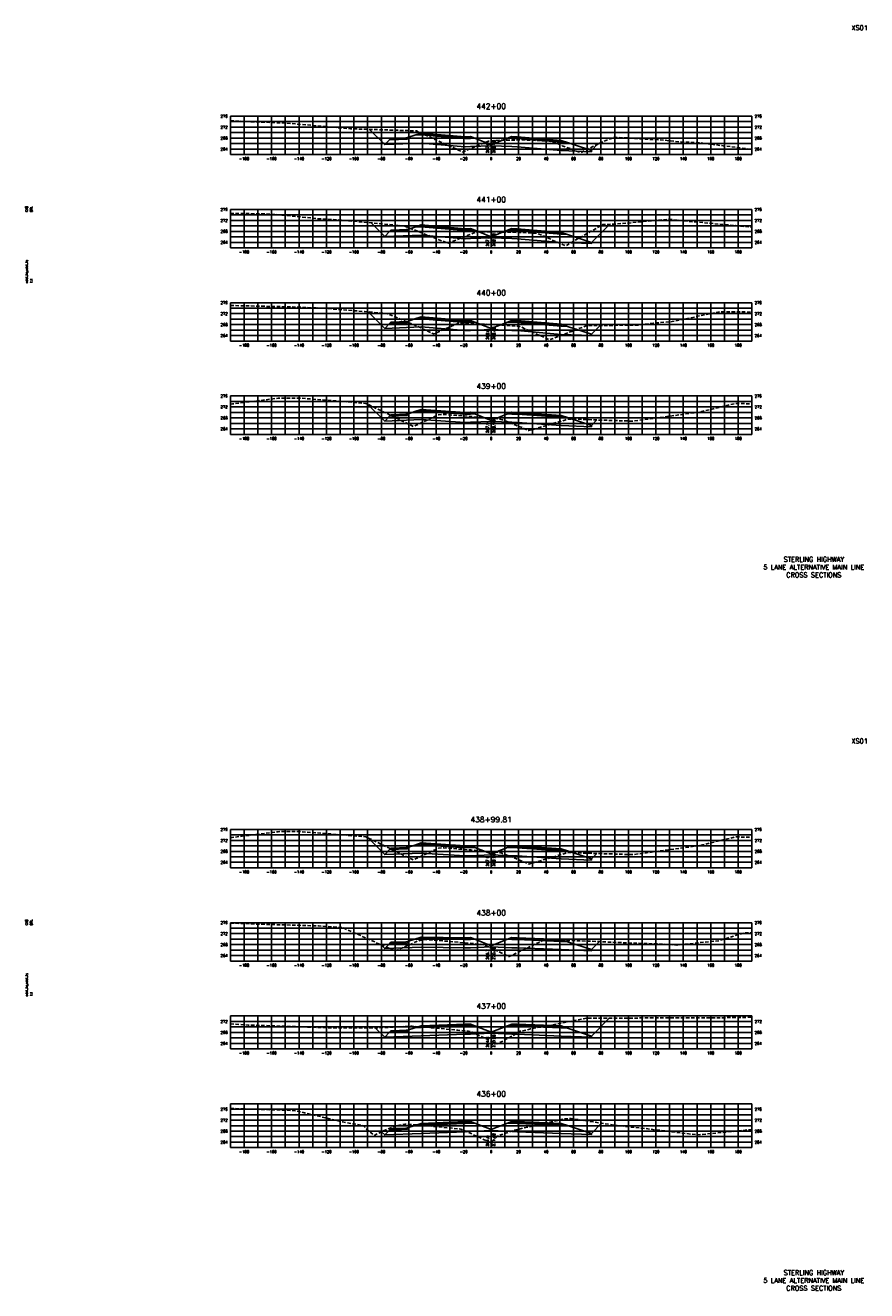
# Model space of a CAD drawing. Extents: x 37 to 10140, y -1968 to 9206.
# Tile 39 of 105: x 7337 to 7950, y 2616 to 3538. Entities that reach past the tile are written whole.
import ezdxf
from ezdxf.enums import TextEntityAlignment as Align

# ---------------------------------------------------------------- set-up
doc = ezdxf.new("R2010")
doc.units = 0
doc.header["$LTSCALE"] = 20
doc.header["$MEASUREMENT"] = 0
doc.linetypes.add('HIDDEN_050%', pattern=[0.1875, 0.125, -0.0625])
for name, color, linetype in [('S-AT-TXT175', 6, 'Continuous'), ('S-AT-TXT80', 1, 'Continuous'), ('XDATUM', 3, 'Continuous'), ('XEG', 1, 'HIDDEN_050%'), ('XFG', 2, 'Continuous'), ('XGRID', 251, 'Continuous'), ('XGRIDT', 2, 'Continuous'), ('XREF-BORDER', 7, 'Continuous')]:
    doc.layers.add(name, color=color, linetype=linetype)
doc.styles.add('L100', font='simplex.shx', dxfattribs={"height": 2})
doc.styles.add('L175', font='ROMANSM.shx', dxfattribs={"height": 3.5})
doc.styles.add('L80', font='ROMANSM.shx', dxfattribs={"height": 1.6})

# ---------------------------------------------------------------- blocks, each defined once
blk = doc.blocks.new('03025_00_att1')
at = {"layer": 'S-AT-TXT175', "style": 'L175'}
for tag, p in [('NUM', (32.402, 20.822)), ('LINE1', (30.64, 1.444)), ('LINE2', (30.64, 1.161)), ('LINE3', (30.64, 0.877))]:
    blk.add_attdef(tag, text='', height=0.175, dxfattribs=at).set_placement(p, align=Align.CENTER)
at = {"layer": 'S-AT-TXT80', "style": 'L80'}
for tag, p in [('DESIGNED', (2.094, 14.201)), ('CHECKED', (2.265, 14.201)), ('DRAFTED', (2.436, 14.201)), ('PCTB', (2.094, 11.605)), ('PSCALE', (2.265, 11.605)), ('PVIEW', (2.436, 11.605))]:
    blk.add_attdef(tag, p, '', height=0.08, rotation=90, dxfattribs=at)

msp = doc.modelspace()

# ---------------------------------------------------------------- linework, layer by layer
at = {"layer": 'XDATUM', "flags": 128}
for points in [[(7587.32, 3462.34), (7598.41, 3451.24), (7625, 3452.31), (7657, 3449.62), (7661, 3449.78), (7676, 3450.38), (7691, 3449.78), (7695, 3449.62), (7727, 3446.93), (7749, 3446.05), (7749, 3446.94), (7753.56, 3451.49)], [(7588.45, 3394.21), (7598.41, 3384.24), (7625, 3385.31), (7657, 3382.62), (7661, 3382.78), (7676, 3383.38), (7691, 3382.78), (7695, 3382.62), (7727, 3379.93), (7749, 3379.05), (7749, 3379.94), (7762.17, 3393.1)], [(7586.37, 3329.29), (7598.41, 3317.24), (7625, 3318.31), (7657, 3315.62), (7661, 3315.78), (7676, 3316.38), (7691, 3315.78), (7695, 3315.62), (7727, 3312.93), (7749, 3312.05), (7749, 3312.94), (7755.46, 3319.39)], [(7586.24, 3261.88), (7598.41, 3249.71), (7625, 3250.77), (7657, 3248.62), (7661, 3248.78), (7676, 3249.38), (7691, 3248.78), (7695, 3248.62), (7727, 3246.47), (7749, 3245.59), (7749, 3246.48), (7753.04, 3250.52)], [(7586.27, 2945.84), (7598.41, 2933.7), (7625, 2934.77), (7657, 2932.62), (7661, 2932.78), (7676, 2933.38), (7691, 2932.78), (7695, 2932.62), (7727, 2930.48), (7749, 2929.6), (7749, 2930.48), (7752.99, 2934.48)], [(7595.56, 2867.96), (7598.41, 2865.11), (7625, 2866.18), (7657, 2865.62), (7661, 2865.78), (7676, 2866.38), (7691, 2865.78), (7695, 2865.62), (7727, 2864.34), (7749, 2863.46), (7749, 2864.35), (7754.88, 2870.23)], [(7591.56, 2807.37), (7598.41, 2800.52), (7625, 2801.58), (7657, 2802.62), (7661, 2802.78), (7676, 2803.38), (7691, 2802.78), (7695, 2802.62), (7727, 2801.34), (7749, 2800.46), (7749, 2801.35), (7762.07, 2814.41)], [(7596.19, 2731.5), (7598.41, 2729.28), (7625, 2730.34), (7657, 2731.62), (7661, 2731.78), (7676, 2732.38), (7691, 2731.78), (7695, 2731.62), (7727, 2730.34), (7749, 2729.46), (7749, 2730.35), (7756.48, 2737.82)]]:
    msp.add_lwpolyline(points, dxfattribs=at)
at = {"layer": 'XEG', "flags": 128}
for points in [[(7486, 3468.57), (7516.58, 3467.33), (7525.32, 3467.05), (7568.41, 3463.21), (7573.44, 3462.78), (7620.25, 3461.3), (7621.57, 3461.2), (7622.86, 3460.6), (7638.76, 3453.37), (7655.41, 3445.79), (7656.37, 3446.21), (7666.03, 3450.39), (7674.17, 3453.74), (7675.53, 3453.96), (7676, 3454.03), (7677.88, 3454.32), (7685.7, 3454.42), (7698.57, 3454.64), (7711.58, 3454.16), (7718.43, 3453.89), (7720.5, 3453.35), (7721.38, 3453.15), (7727.78, 3450.47), (7735.26, 3447.62), (7741.18, 3445.36), (7757.8, 3453.6), (7765.95, 3456.65), (7802.38, 3454.44), (7814.07, 3453.17), (7827.57, 3452.61), (7862.2, 3448.21), (7866, 3447.94)], [(7486, 3401.03), (7496.59, 3400.99), (7516.13, 3400.58), (7550.43, 3397.17), (7564.39, 3396.39), (7604.26, 3392.78), (7612.65, 3391.92), (7618.4, 3389.65), (7644.66, 3379.3), (7659.26, 3385.17), (7664.71, 3387.33), (7665.47, 3387.42), (7668.39, 3387.8), (7672.99, 3387.66), (7676, 3387.62), (7688.72, 3387.47), (7705.59, 3386.81), (7709.14, 3386.65), (7709.52, 3386.52), (7711.82, 3385.67), (7714.64, 3384.38), (7723.44, 3380.4), (7730.13, 3377.38), (7746.2, 3386.59), (7757.43, 3392.98), (7765.78, 3393.2), (7805.69, 3396.89), (7819.61, 3395.33), (7853.95, 3392.2), (7866, 3391.06)], [(7486, 3333.92), (7503.53, 3333.54), (7527.52, 3332.99), (7551.97, 3332.11), (7583.59, 3329.55), (7600.41, 3327.96), (7625.2, 3317.46), (7634.14, 3313.22), (7638.05, 3314.89), (7651.75, 3320.85), (7652.44, 3320.87), (7655.46, 3321.2), (7658.83, 3320.98), (7675.52, 3320.12), (7676, 3320.09), (7695.12, 3318.82), (7696.6, 3318.7), (7696.84, 3318.62), (7698.87, 3317.87), (7700.1, 3317.29), (7718.44, 3308.94), (7727.48, 3312.32), (7745.75, 3319.3), (7783.81, 3319.66), (7794.19, 3321.09), (7807.84, 3322.24), (7842.64, 3329.37), (7866, 3329.18)], [(7486, 3262.08), (7487.43, 3262.15), (7520.77, 3266.35), (7536.11, 3266.46), (7562.43, 3264.43), (7584.79, 3262.58), (7617.96, 3246.41), (7619.41, 3245.78), (7625.03, 3248.39), (7637.54, 3254.27), (7640.72, 3254.61), (7640.87, 3254.61), (7641.69, 3254.56), (7661.19, 3253.01), (7663.17, 3252.85), (7676, 3251.74), (7681.88, 3251.23), (7683.91, 3250.69), (7684.42, 3250.52), (7700.41, 3244.15), (7703.43, 3242.71), (7718.63, 3247.16), (7729.73, 3250.42), (7730.84, 3250.93), (7733.31, 3251.17), (7779.51, 3249.64), (7791.85, 3251.31), (7828.2, 3256.31), (7854.06, 3262.56), (7866, 3262.27)], [(7486, 2946.06), (7487.4, 2946.12), (7520.91, 2950.35), (7536.08, 2950.46), (7562.57, 2948.41), (7584.76, 2946.58), (7617.67, 2930.54), (7619.38, 2929.79), (7626.02, 2932.87), (7637.52, 2938.27), (7640.7, 2938.61), (7640.84, 2938.61), (7641.59, 2938.57), (7661.16, 2937.01), (7663.07, 2936.85), (7676, 2935.74), (7681.85, 2935.23), (7683.89, 2934.68), (7684.38, 2934.52), (7700.44, 2928.13), (7703.4, 2926.71), (7719.76, 2931.51), (7729.8, 2934.46), (7730.8, 2934.92), (7733.04, 2935.13), (7779.48, 2933.6), (7791.59, 2935.24), (7828.16, 2940.28), (7854.19, 2946.56), (7866, 2946.27)], [(7486, 2883.72), (7508.61, 2882.89), (7519.26, 2882.55), (7550.27, 2881.63), (7567.94, 2880.37), (7599.77, 2866.07), (7606.12, 2863.43), (7619.12, 2869.14), (7621.21, 2870.05), (7623.82, 2871.06), (7624.31, 2871.1), (7628.6, 2871.64), (7644.29, 2870.43), (7648.3, 2870.1), (7664.42, 2868.61), (7669.12, 2868.2), (7671.29, 2867.49), (7672.19, 2867.23), (7676, 2865.44), (7684.8, 2861.31), (7689.11, 2859.25), (7709.1, 2868.83), (7713.98, 2871.17), (7734.27, 2871.02), (7758.57, 2870.09), (7762.66, 2869.77), (7800.23, 2868.36), (7811.34, 2867.69), (7841.89, 2870.84), (7860.02, 2876.5), (7866, 2876.66)], [(7486, 2810.27), (7498.99, 2809.4), (7542.85, 2807.9), (7556.32, 2807.43), (7563.92, 2807.38), (7593.03, 2807.36), (7600.26, 2807.61), (7612.87, 2808.34), (7618.4, 2808.47), (7623.34, 2808.1), (7638.73, 2806.92), (7651.68, 2805.62), (7659.41, 2804.92), (7660.96, 2804.59), (7662.27, 2804.16), (7673.91, 2798.59), (7676, 2797.64), (7680.47, 2795.59), (7692.98, 2802.31), (7697.13, 2804.82), (7704.74, 2806.5), (7745.81, 2814.35), (7749.93, 2814.36), (7794.49, 2814.56), (7829.72, 2814.56), (7843.17, 2814.68), (7866, 2815.06)], [(7486, 2748.55), (7525.94, 2747.32), (7534.23, 2746.8), (7567.6, 2738.8), (7582.91, 2736.01), (7584.94, 2733.6), (7590.82, 2728.92), (7597.09, 2731.93), (7599.15, 2732.92), (7606.3, 2735.81), (7611.21, 2736.76), (7613, 2737.13), (7621.02, 2736.53), (7633.04, 2735.58), (7641.08, 2734.85), (7653.85, 2733.54), (7654.68, 2733.21), (7656.09, 2732.71), (7667.65, 2727.35), (7669.61, 2726.44), (7675.65, 2723.62), (7676, 2723.99), (7680.14, 2728.29), (7692.58, 2732.66), (7728.95, 2740.9), (7734.24, 2741.22), (7765.58, 2736.43), (7775.89, 2735.17), (7777.63, 2734.88), (7780.08, 2734.91), (7826.31, 2729.29), (7859.21, 2732.48), (7866, 2733.35)]]:
    msp.add_lwpolyline(points, dxfattribs=at)
at = {"layer": 'XFG', "flags": 128}
for points in [[(7598.41, 3451.24), (7598.41, 3451.24), (7587.32, 3462.34)], [(7661, 3456.12), (7657, 3455.96), (7625, 3458.65), (7625, 3459.65), (7620.43, 3458.13), (7625, 3458.31), (7657, 3455.62), (7661, 3455.78), (7664.05, 3455.9), (7661, 3457.12), (7661, 3456.12)], [(7661, 3457.12), (7657, 3456.96), (7625, 3459.65), (7625, 3459.31), (7657, 3456.62), (7661, 3456.78), (7661, 3457.12)], [(7676, 3451.12), (7664.05, 3455.9), (7661, 3455.78), (7657, 3455.62), (7625, 3458.31), (7620.43, 3458.13), (7615, 3456.31), (7615, 3455.31), (7601.96, 3454.79), (7598.41, 3451.24), (7625, 3452.31), (7657, 3449.62), (7661, 3449.78), (7676, 3450.38), (7676, 3451.12)], [(7615, 3456.31), (7614, 3456.27), (7614, 3455.93), (7604, 3455.53), (7604, 3455.87), (7603, 3455.83), (7601.96, 3454.79), (7615, 3455.31), (7615, 3456.31)], [(7614, 3456.27), (7604, 3455.87), (7604, 3455.53), (7614, 3455.93), (7614, 3456.27)], [(7661, 3456.78), (7657, 3456.62), (7625, 3459.31), (7625, 3458.65), (7657, 3455.96), (7661, 3456.12), (7661, 3456.78)], [(7676, 3451.12), (7687.96, 3455.9), (7691, 3455.78), (7695, 3455.62), (7727, 3452.93), (7731.57, 3452.75), (7749, 3446.94), (7749, 3446.05), (7727, 3446.93), (7695, 3449.62), (7691, 3449.78), (7676, 3450.38)], [(7691, 3457.12), (7687.96, 3455.9), (7691, 3455.78), (7695, 3455.62), (7727, 3452.93), (7731.57, 3452.75), (7727, 3454.27), (7727, 3453.27), (7695, 3455.96), (7691, 3456.12), (7691, 3457.12)], [(7691, 3457.12), (7691, 3456.78), (7695, 3456.62), (7727, 3453.93), (7727, 3454.27), (7695, 3456.96), (7691, 3457.12)], [(7691, 3456.78), (7691, 3456.12), (7695, 3455.96), (7727, 3453.27), (7727, 3453.93), (7695, 3456.62), (7691, 3456.78)], [(7749, 3446.94), (7749, 3446.94), (7753.56, 3451.49)], [(7598.41, 3384.24), (7598.41, 3384.24), (7588.45, 3394.21)], [(7676, 3384.12), (7664.05, 3388.9), (7661, 3388.78), (7657, 3388.62), (7625, 3391.31), (7620.43, 3391.13), (7615, 3389.31), (7615, 3388.31), (7601.96, 3387.79), (7598.41, 3384.24), (7625, 3385.31), (7657, 3382.62), (7661, 3382.78), (7676, 3383.38), (7676, 3384.12)], [(7615, 3389.31), (7614, 3389.27), (7614, 3388.93), (7604, 3388.53), (7604, 3388.87), (7603, 3388.83), (7601.96, 3387.79), (7615, 3388.31), (7615, 3389.31)], [(7614, 3389.27), (7604, 3388.87), (7604, 3388.53), (7614, 3388.93), (7614, 3389.27)], [(7661, 3389.12), (7657, 3388.96), (7625, 3391.65), (7625, 3392.65), (7620.43, 3391.13), (7625, 3391.31), (7657, 3388.62), (7661, 3388.78), (7664.05, 3388.9), (7661, 3390.12), (7661, 3389.12)], [(7661, 3390.12), (7657, 3389.96), (7625, 3392.65), (7625, 3392.31), (7657, 3389.62), (7661, 3389.78), (7661, 3390.12)], [(7661, 3389.78), (7657, 3389.62), (7625, 3392.31), (7625, 3391.65), (7657, 3388.96), (7661, 3389.12), (7661, 3389.78)], [(7676, 3384.12), (7687.96, 3388.9), (7691, 3388.78), (7695, 3388.62), (7727, 3385.93), (7731.57, 3385.75), (7749, 3379.94), (7749, 3379.05), (7727, 3379.93), (7695, 3382.62), (7691, 3382.78), (7676, 3383.38)], [(7691, 3390.12), (7687.96, 3388.9), (7691, 3388.78), (7695, 3388.62), (7727, 3385.93), (7731.57, 3385.75), (7727, 3387.27), (7727, 3386.27), (7695, 3388.96), (7691, 3389.12), (7691, 3390.12)], [(7691, 3390.12), (7691, 3389.78), (7695, 3389.62), (7727, 3386.93), (7727, 3387.27), (7695, 3389.96), (7691, 3390.12)], [(7691, 3389.78), (7691, 3389.12), (7695, 3388.96), (7727, 3386.27), (7727, 3386.93), (7695, 3389.62), (7691, 3389.78)], [(7749, 3379.94), (7749, 3379.94), (7762.17, 3393.1)], [(7598.41, 3317.24), (7598.41, 3317.24), (7586.37, 3329.29)], [(7676, 3317.12), (7664.05, 3321.9), (7661, 3321.78), (7657, 3321.62), (7625, 3324.31), (7620.43, 3324.13), (7615, 3322.31), (7615, 3321.31), (7601.96, 3320.79), (7598.41, 3317.24), (7625, 3318.31), (7657, 3315.62), (7661, 3315.78), (7676, 3316.38), (7676, 3317.12)], [(7615, 3322.31), (7614, 3322.27), (7614, 3321.93), (7604, 3321.53), (7604, 3321.87), (7603, 3321.83), (7601.96, 3320.79), (7615, 3321.31), (7615, 3322.31)], [(7614, 3322.27), (7604, 3321.87), (7604, 3321.53), (7614, 3321.93), (7614, 3322.27)], [(7661, 3322.12), (7657, 3321.96), (7625, 3324.65), (7625, 3325.65), (7620.43, 3324.13), (7625, 3324.31), (7657, 3321.62), (7661, 3321.78), (7664.05, 3321.9), (7661, 3323.12), (7661, 3322.12)], [(7661, 3323.12), (7657, 3322.96), (7625, 3325.65), (7625, 3325.31), (7657, 3322.62), (7661, 3322.78), (7661, 3323.12)], [(7661, 3322.78), (7657, 3322.62), (7625, 3325.31), (7625, 3324.65), (7657, 3321.96), (7661, 3322.12), (7661, 3322.78)], [(7676, 3317.12), (7687.96, 3321.9), (7691, 3321.78), (7695, 3321.62), (7727, 3318.93), (7731.57, 3318.75), (7749, 3312.94), (7749, 3312.05), (7727, 3312.93), (7695, 3315.62), (7691, 3315.78), (7676, 3316.38)], [(7691, 3323.12), (7687.96, 3321.9), (7691, 3321.78), (7695, 3321.62), (7727, 3318.93), (7731.57, 3318.75), (7727, 3320.27), (7727, 3319.27), (7695, 3321.96), (7691, 3322.12), (7691, 3323.12)], [(7691, 3323.12), (7691, 3322.78), (7695, 3322.62), (7727, 3319.93), (7727, 3320.27), (7695, 3322.96), (7691, 3323.12)], [(7691, 3322.78), (7691, 3322.12), (7695, 3321.96), (7727, 3319.27), (7727, 3319.93), (7695, 3322.62), (7691, 3322.78)], [(7749, 3312.94), (7749, 3312.94), (7755.46, 3319.39)], [(7598.41, 3249.71), (7598.41, 3249.71), (7586.24, 3261.88)], [(7676, 3250.12), (7664.05, 3254.9), (7661, 3254.78), (7657, 3254.62), (7625, 3256.77), (7620.43, 3256.59), (7615, 3254.78), (7615, 3253.78), (7601.96, 3253.25), (7598.41, 3249.71), (7625, 3250.77), (7657, 3248.62), (7661, 3248.78), (7676, 3249.38), (7676, 3250.12)], [(7661, 3255.12), (7657, 3254.96), (7625, 3257.11), (7625, 3258.11), (7620.43, 3256.59), (7625, 3256.77), (7657, 3254.62), (7661, 3254.78), (7664.05, 3254.9), (7661, 3256.12), (7661, 3255.12)], [(7661, 3256.12), (7657, 3255.96), (7625, 3258.11), (7625, 3257.77), (7657, 3255.62), (7661, 3255.78), (7661, 3256.12)], [(7661, 3255.78), (7657, 3255.62), (7625, 3257.77), (7625, 3257.11), (7657, 3254.96), (7661, 3255.12), (7661, 3255.78)], [(7615, 3254.78), (7614, 3254.74), (7614, 3254.4), (7604, 3254), (7604, 3254.34), (7603, 3254.3), (7601.96, 3253.25), (7615, 3253.78), (7615, 3254.78)], [(7614, 3254.74), (7604, 3254.34), (7604, 3254), (7614, 3254.4), (7614, 3254.74)], [(7676, 3250.12), (7687.96, 3254.9), (7691, 3254.78), (7695, 3254.62), (7727, 3252.47), (7731.57, 3252.29), (7749, 3246.48), (7749, 3245.59), (7727, 3246.47), (7695, 3248.62), (7691, 3248.78), (7676, 3249.38)], [(7691, 3256.12), (7687.96, 3254.9), (7691, 3254.78), (7695, 3254.62), (7727, 3252.47), (7731.57, 3252.29), (7727, 3253.81), (7727, 3252.81), (7695, 3254.96), (7691, 3255.12), (7691, 3256.12)], [(7691, 3256.12), (7691, 3255.78), (7695, 3255.62), (7727, 3253.47), (7727, 3253.81), (7695, 3255.96), (7691, 3256.12)], [(7691, 3255.78), (7691, 3255.12), (7695, 3254.96), (7727, 3252.81), (7727, 3253.47), (7695, 3255.62), (7691, 3255.78)], [(7749, 3246.48), (7749, 3246.48), (7753.04, 3250.52)], [(7598.41, 2933.7), (7598.41, 2933.7), (7586.27, 2945.84)], [(7676, 2934.12), (7664.05, 2938.9), (7661, 2938.78), (7657, 2938.62), (7625, 2940.77), (7620.43, 2940.59), (7615, 2938.77), (7615, 2937.77), (7601.96, 2937.25), (7598.41, 2933.7), (7625, 2934.77), (7657, 2932.62), (7661, 2932.78), (7676, 2933.38), (7676, 2934.12)], [(7615, 2938.77), (7614, 2938.73), (7614, 2938.39), (7604, 2937.99), (7604, 2938.33), (7603, 2938.29), (7601.96, 2937.25), (7615, 2937.77), (7615, 2938.77)], [(7614, 2938.73), (7604, 2938.33), (7604, 2937.99), (7614, 2938.39), (7614, 2938.73)], [(7661, 2939.12), (7657, 2938.96), (7625, 2941.11), (7625, 2942.11), (7620.43, 2940.59), (7625, 2940.77), (7657, 2938.62), (7661, 2938.78), (7664.05, 2938.9), (7661, 2940.12), (7661, 2939.12)], [(7661, 2940.12), (7657, 2939.96), (7625, 2942.11), (7625, 2941.77), (7657, 2939.62), (7661, 2939.78), (7661, 2940.12)], [(7661, 2939.78), (7657, 2939.62), (7625, 2941.77), (7625, 2941.11), (7657, 2938.96), (7661, 2939.12), (7661, 2939.78)], [(7676, 2934.12), (7687.96, 2938.9), (7691, 2938.78), (7695, 2938.62), (7727, 2936.48), (7731.57, 2936.29), (7749, 2930.48), (7749, 2929.6), (7727, 2930.48), (7695, 2932.62), (7691, 2932.78), (7676, 2933.38)], [(7691, 2940.12), (7687.96, 2938.9), (7691, 2938.78), (7695, 2938.62), (7727, 2936.48), (7731.57, 2936.29), (7727, 2937.82), (7727, 2936.82), (7695, 2938.96), (7691, 2939.12), (7691, 2940.12)], [(7691, 2940.12), (7691, 2939.78), (7695, 2939.62), (7727, 2937.48), (7727, 2937.82), (7695, 2939.96), (7691, 2940.12)], [(7691, 2939.78), (7691, 2939.12), (7695, 2938.96), (7727, 2936.82), (7727, 2937.48), (7695, 2939.62), (7691, 2939.78)], [(7749, 2930.48), (7749, 2930.48), (7752.99, 2934.48)], [(7676, 2867.12), (7664.05, 2871.9), (7661, 2871.78), (7657, 2871.62), (7625, 2872.18), (7620.43, 2871.99), (7615, 2870.18), (7615, 2869.18), (7601.96, 2868.66), (7598.41, 2865.11), (7625, 2866.18), (7657, 2865.62), (7661, 2865.78), (7676, 2866.38), (7676, 2867.12)], [(7615, 2870.18), (7614, 2870.14), (7614, 2869.8), (7604, 2869.4), (7604, 2869.74), (7603, 2869.7), (7601.96, 2868.66), (7615, 2869.18), (7615, 2870.18)], [(7614, 2870.14), (7604, 2869.74), (7604, 2869.4), (7614, 2869.8), (7614, 2870.14)], [(7661, 2872.12), (7657, 2871.96), (7625, 2872.52), (7625, 2873.52), (7620.43, 2871.99), (7625, 2872.18), (7657, 2871.62), (7661, 2871.78), (7664.05, 2871.9), (7661, 2873.12), (7661, 2872.12)], [(7661, 2873.12), (7657, 2872.96), (7625, 2873.52), (7625, 2873.18), (7657, 2872.62), (7661, 2872.78), (7661, 2873.12)], [(7661, 2872.78), (7657, 2872.62), (7625, 2873.18), (7625, 2872.52), (7657, 2871.96), (7661, 2872.12), (7661, 2872.78)], [(7676, 2867.12), (7687.96, 2871.9), (7691, 2871.78), (7695, 2871.62), (7727, 2870.34), (7731.57, 2870.16), (7749, 2864.35), (7749, 2863.46), (7727, 2864.34), (7695, 2865.62), (7691, 2865.78), (7676, 2866.38)], [(7691, 2873.12), (7687.96, 2871.9), (7691, 2871.78), (7695, 2871.62), (7727, 2870.34), (7731.57, 2870.16), (7727, 2871.68), (7727, 2870.68), (7695, 2871.96), (7691, 2872.12), (7691, 2873.12)], [(7691, 2873.12), (7691, 2872.78), (7695, 2872.62), (7727, 2871.34), (7727, 2871.68), (7695, 2872.96), (7691, 2873.12)], [(7691, 2872.78), (7691, 2872.12), (7695, 2871.96), (7727, 2870.68), (7727, 2871.34), (7695, 2872.62), (7691, 2872.78)], [(7749, 2864.35), (7749, 2864.35), (7754.88, 2870.23)], [(7598.41, 2865.11), (7598.41, 2865.11), (7595.56, 2867.96)], [(7749, 2801.35), (7749, 2801.35), (7762.07, 2814.41)], [(7598.41, 2800.52), (7598.41, 2800.52), (7591.56, 2807.37)], [(7676, 2804.12), (7664.05, 2808.9), (7661, 2808.78), (7657, 2808.62), (7625, 2807.58), (7620.43, 2807.4), (7615, 2805.59), (7615, 2804.59), (7601.96, 2804.07), (7598.41, 2800.52), (7625, 2801.58), (7657, 2802.62), (7661, 2802.78), (7676, 2803.38), (7676, 2804.12)], [(7615, 2805.59), (7614, 2805.55), (7614, 2805.21), (7604, 2804.81), (7604, 2805.15), (7603, 2805.11), (7601.96, 2804.07), (7615, 2804.59), (7615, 2805.59)], [(7614, 2805.55), (7604, 2805.15), (7604, 2804.81), (7614, 2805.21), (7614, 2805.55)], [(7661, 2809.12), (7657, 2808.96), (7625, 2807.92), (7625, 2808.92), (7620.43, 2807.4), (7625, 2807.58), (7657, 2808.62), (7661, 2808.78), (7664.05, 2808.9), (7661, 2810.12), (7661, 2809.12)], [(7661, 2810.12), (7657, 2809.96), (7625, 2808.92), (7625, 2808.58), (7657, 2809.62), (7661, 2809.78), (7661, 2810.12)], [(7661, 2809.78), (7657, 2809.62), (7625, 2808.58), (7625, 2807.92), (7657, 2808.96), (7661, 2809.12), (7661, 2809.78)], [(7676, 2804.12), (7687.96, 2808.9), (7691, 2808.78), (7695, 2808.62), (7727, 2807.34), (7731.57, 2807.16), (7749, 2801.35), (7749, 2800.46), (7727, 2801.34), (7695, 2802.62), (7691, 2802.78), (7676, 2803.38)], [(7691, 2810.12), (7687.96, 2808.9), (7691, 2808.78), (7695, 2808.62), (7727, 2807.34), (7731.57, 2807.16), (7727, 2808.68), (7727, 2807.68), (7695, 2808.96), (7691, 2809.12), (7691, 2810.12)], [(7691, 2810.12), (7691, 2809.78), (7695, 2809.62), (7727, 2808.34), (7727, 2808.68), (7695, 2809.96), (7691, 2810.12)], [(7691, 2809.78), (7691, 2809.12), (7695, 2808.96), (7727, 2807.68), (7727, 2808.34), (7695, 2809.62), (7691, 2809.78)], [(7598.41, 2729.28), (7598.41, 2729.28), (7596.19, 2731.5)], [(7676, 2733.12), (7664.05, 2737.9), (7661, 2737.78), (7657, 2737.62), (7625, 2736.34), (7620.43, 2736.16), (7615, 2734.35), (7615, 2733.35), (7601.96, 2732.82), (7598.41, 2729.28), (7625, 2730.34), (7657, 2731.62), (7661, 2731.78), (7676, 2732.38), (7676, 2733.12)], [(7615, 2734.35), (7614, 2734.31), (7614, 2733.97), (7604, 2733.57), (7604, 2733.91), (7603, 2733.87), (7601.96, 2732.82), (7615, 2733.35), (7615, 2734.35)], [(7614, 2734.31), (7604, 2733.91), (7604, 2733.57), (7614, 2733.97), (7614, 2734.31)], [(7661, 2738.12), (7657, 2737.96), (7625, 2736.68), (7625, 2737.68), (7620.43, 2736.16), (7625, 2736.34), (7657, 2737.62), (7661, 2737.78), (7664.05, 2737.9), (7661, 2739.12), (7661, 2738.12)], [(7661, 2739.12), (7657, 2738.96), (7625, 2737.68), (7625, 2737.34), (7657, 2738.62), (7661, 2738.78), (7661, 2739.12)], [(7661, 2738.78), (7657, 2738.62), (7625, 2737.34), (7625, 2736.68), (7657, 2737.96), (7661, 2738.12), (7661, 2738.78)], [(7676, 2733.12), (7687.96, 2737.9), (7691, 2737.78), (7695, 2737.62), (7727, 2736.34), (7731.57, 2736.16), (7749, 2730.35), (7749, 2729.46), (7727, 2730.34), (7695, 2731.62), (7691, 2731.78), (7676, 2732.38)], [(7691, 2739.12), (7687.96, 2737.9), (7691, 2737.78), (7695, 2737.62), (7727, 2736.34), (7731.57, 2736.16), (7727, 2737.68), (7727, 2736.68), (7695, 2737.96), (7691, 2738.12), (7691, 2739.12)], [(7691, 2739.12), (7691, 2738.78), (7695, 2738.62), (7727, 2737.34), (7727, 2737.68), (7695, 2738.96), (7691, 2739.12)], [(7691, 2738.78), (7691, 2738.12), (7695, 2737.96), (7727, 2736.68), (7727, 2737.34), (7695, 2738.62), (7691, 2738.78)], [(7749, 2730.35), (7749, 2730.35), (7756.48, 2737.82)]]:
    msp.add_lwpolyline(points, dxfattribs=at)
at = {"layer": 'XGRID'}
for p, q in [((7486, 3444), (7486, 3472)), ((7486, 3472), (7866, 3472)), ((7496, 3444), (7496, 3472)), ((7506, 3444), (7506, 3472)), ((7516, 3444), (7516, 3472)), ((7526, 3444), (7526, 3472)), ((7536, 3444), (7536, 3472)), ((7546, 3444), (7546, 3472)), ((7556, 3444), (7556, 3472)), ((7566, 3444), (7566, 3472)), ((7576, 3444), (7576, 3472)), ((7586, 3444), (7586, 3472)), ((7596, 3444), (7596, 3472)), ((7606, 3444), (7606, 3472)), ((7616, 3444), (7616, 3472)), ((7626, 3444), (7626, 3472)), ((7636, 3444), (7636, 3472)), ((7646, 3444), (7646, 3472)), ((7656, 3444), (7656, 3472)), ((7666, 3444), (7666, 3472)), ((7676, 3444), (7676, 3472)), ((7686, 3444), (7686, 3472)), ((7696, 3444), (7696, 3472)), ((7706, 3444), (7706, 3472)), ((7716, 3444), (7716, 3472)), ((7726, 3444), (7726, 3472)), ((7736, 3444), (7736, 3472)), ((7746, 3444), (7746, 3472)), ((7756, 3444), (7756, 3472)), ((7766, 3444), (7766, 3472)), ((7776, 3444), (7776, 3472)), ((7786, 3444), (7786, 3472)), ((7796, 3444), (7796, 3472)), ((7806, 3444), (7806, 3472)), ((7816, 3444), (7816, 3472)), ((7826, 3444), (7826, 3472)), ((7836, 3444), (7836, 3472)), ((7846, 3444), (7846, 3472)), ((7856, 3444), (7856, 3472)), ((7866, 3444), (7866, 3472)), ((7486, 3468), (7866, 3468)), ((7486, 3464), (7866, 3464)), ((7486, 3460), (7866, 3460)), ((7486, 3456), (7866, 3456)), ((7486, 3452), (7866, 3452)), ((7486, 3448), (7866, 3448)), ((7486, 3444), (7866, 3444)), ((7486, 3376), (7486, 3404)), ((7486, 3404), (7866, 3404)), ((7486, 3400), (7866, 3400)), ((7486, 3396), (7866, 3396)), ((7496, 3376), (7496, 3404)), ((7506, 3376), (7506, 3404)), ((7516, 3376), (7516, 3404)), ((7526, 3376), (7526, 3404)), ((7536, 3376), (7536, 3404)), ((7546, 3376), (7546, 3404)), ((7556, 3376), (7556, 3404)), ((7566, 3376), (7566, 3404)), ((7576, 3376), (7576, 3404)), ((7586, 3376), (7586, 3404)), ((7596, 3376), (7596, 3404)), ((7606, 3376), (7606, 3404)), ((7616, 3376), (7616, 3404)), ((7626, 3376), (7626, 3404)), ((7636, 3376), (7636, 3404)), ((7646, 3376), (7646, 3404)), ((7656, 3376), (7656, 3404)), ((7666, 3376), (7666, 3404)), ((7676, 3376), (7676, 3404)), ((7686, 3376), (7686, 3404)), ((7696, 3376), (7696, 3404)), ((7706, 3376), (7706, 3404)), ((7716, 3376), (7716, 3404)), ((7726, 3376), (7726, 3404)), ((7736, 3376), (7736, 3404)), ((7746, 3376), (7746, 3404)), ((7756, 3376), (7756, 3404)), ((7766, 3376), (7766, 3404)), ((7776, 3376), (7776, 3404)), ((7786, 3376), (7786, 3404)), ((7796, 3376), (7796, 3404)), ((7806, 3376), (7806, 3404)), ((7816, 3376), (7816, 3404)), ((7826, 3376), (7826, 3404)), ((7836, 3376), (7836, 3404)), ((7846, 3376), (7846, 3404)), ((7856, 3376), (7856, 3404)), ((7866, 3376), (7866, 3404)), ((7486, 3392), (7866, 3392)), ((7486, 3388), (7866, 3388)), ((7486, 3384), (7866, 3384)), ((7486, 3380), (7866, 3380)), ((7486, 3376), (7866, 3376)), ((7486, 3308), (7486, 3336)), ((7486, 3336), (7866, 3336)), ((7486, 3332), (7866, 3332)), ((7496, 3308), (7496, 3336)), ((7506, 3308), (7506, 3336)), ((7516, 3308), (7516, 3336)), ((7526, 3308), (7526, 3336)), ((7536, 3308), (7536, 3336)), ((7546, 3308), (7546, 3336)), ((7556, 3308), (7556, 3336)), ((7566, 3308), (7566, 3336)), ((7576, 3308), (7576, 3336)), ((7586, 3308), (7586, 3336)), ((7596, 3308), (7596, 3336)), ((7606, 3308), (7606, 3336)), ((7616, 3308), (7616, 3336)), ((7626, 3308), (7626, 3336)), ((7636, 3308), (7636, 3336)), ((7646, 3308), (7646, 3336)), ((7656, 3308), (7656, 3336)), ((7666, 3308), (7666, 3336)), ((7676, 3308), (7676, 3336)), ((7686, 3308), (7686, 3336)), ((7696, 3308), (7696, 3336)), ((7706, 3308), (7706, 3336)), ((7716, 3308), (7716, 3336)), ((7726, 3308), (7726, 3336)), ((7736, 3308), (7736, 3336)), ((7746, 3308), (7746, 3336)), ((7756, 3308), (7756, 3336)), ((7766, 3308), (7766, 3336)), ((7776, 3308), (7776, 3336)), ((7786, 3308), (7786, 3336)), ((7796, 3308), (7796, 3336)), ((7806, 3308), (7806, 3336)), ((7816, 3308), (7816, 3336)), ((7826, 3308), (7826, 3336)), ((7836, 3308), (7836, 3336)), ((7846, 3308), (7846, 3336)), ((7856, 3308), (7856, 3336)), ((7866, 3308), (7866, 3336)), ((7486, 3328), (7866, 3328)), ((7486, 3324), (7866, 3324)), ((7486, 3320), (7866, 3320)), ((7486, 3316), (7866, 3316)), ((7486, 3312), (7866, 3312)), ((7486, 3308), (7866, 3308)), ((7486, 3240), (7486, 3268)), ((7486, 3268), (7866, 3268)), ((7496, 3240), (7496, 3268)), ((7506, 3240), (7506, 3268)), ((7516, 3240), (7516, 3268)), ((7526, 3240), (7526, 3268)), ((7536, 3240), (7536, 3268)), ((7546, 3240), (7546, 3268)), ((7556, 3240), (7556, 3268)), ((7566, 3240), (7566, 3268)), ((7576, 3240), (7576, 3268)), ((7586, 3240), (7586, 3268)), ((7596, 3240), (7596, 3268)), ((7606, 3240), (7606, 3268)), ((7616, 3240), (7616, 3268)), ((7626, 3240), (7626, 3268)), ((7636, 3240), (7636, 3268)), ((7646, 3240), (7646, 3268)), ((7656, 3240), (7656, 3268)), ((7666, 3240), (7666, 3268)), ((7676, 3240), (7676, 3268)), ((7686, 3240), (7686, 3268)), ((7696, 3240), (7696, 3268)), ((7706, 3240), (7706, 3268)), ((7716, 3240), (7716, 3268)), ((7726, 3240), (7726, 3268)), ((7736, 3240), (7736, 3268)), ((7746, 3240), (7746, 3268)), ((7756, 3240), (7756, 3268)), ((7766, 3240), (7766, 3268)), ((7776, 3240), (7776, 3268)), ((7786, 3240), (7786, 3268)), ((7796, 3240), (7796, 3268)), ((7806, 3240), (7806, 3268)), ((7816, 3240), (7816, 3268)), ((7826, 3240), (7826, 3268)), ((7836, 3240), (7836, 3268)), ((7846, 3240), (7846, 3268)), ((7856, 3240), (7856, 3268)), ((7866, 3240), (7866, 3268)), ((7486, 3264), (7866, 3264)), ((7486, 3260), (7866, 3260)), ((7486, 3256), (7866, 3256)), ((7486, 3252), (7866, 3252)), ((7486, 3248), (7866, 3248)), ((7486, 3244), (7866, 3244)), ((7486, 3240), (7866, 3240)), ((7486, 2924), (7486, 2952)), ((7486, 2952), (7866, 2952)), ((7486, 2948), (7866, 2948)), ((7486, 2944), (7866, 2944)), ((7496, 2924), (7496, 2952)), ((7506, 2924), (7506, 2952)), ((7516, 2924), (7516, 2952)), ((7526, 2924), (7526, 2952)), ((7536, 2924), (7536, 2952)), ((7546, 2924), (7546, 2952)), ((7556, 2924), (7556, 2952)), ((7566, 2924), (7566, 2952)), ((7576, 2924), (7576, 2952)), ((7586, 2924), (7586, 2952)), ((7596, 2924), (7596, 2952)), ((7606, 2924), (7606, 2952)), ((7616, 2924), (7616, 2952)), ((7626, 2924), (7626, 2952)), ((7636, 2924), (7636, 2952)), ((7646, 2924), (7646, 2952)), ((7656, 2924), (7656, 2952)), ((7666, 2924), (7666, 2952)), ((7676, 2924), (7676, 2952)), ((7686, 2924), (7686, 2952)), ((7696, 2924), (7696, 2952)), ((7706, 2924), (7706, 2952)), ((7716, 2924), (7716, 2952)), ((7726, 2924), (7726, 2952)), ((7736, 2924), (7736, 2952)), ((7746, 2924), (7746, 2952)), ((7756, 2924), (7756, 2952)), ((7766, 2924), (7766, 2952)), ((7776, 2924), (7776, 2952)), ((7786, 2924), (7786, 2952)), ((7796, 2924), (7796, 2952)), ((7806, 2924), (7806, 2952)), ((7816, 2924), (7816, 2952)), ((7826, 2924), (7826, 2952)), ((7836, 2924), (7836, 2952)), ((7846, 2924), (7846, 2952)), ((7856, 2924), (7856, 2952)), ((7866, 2924), (7866, 2952)), ((7486, 2940), (7866, 2940)), ((7486, 2936), (7866, 2936)), ((7486, 2932), (7866, 2932)), ((7486, 2928), (7866, 2928)), ((7486, 2924), (7866, 2924)), ((7486, 2856), (7486, 2884)), ((7486, 2884), (7866, 2884)), ((7486, 2880), (7866, 2880)), ((7496, 2856), (7496, 2884)), ((7506, 2856), (7506, 2884)), ((7516, 2856), (7516, 2884)), ((7526, 2856), (7526, 2884)), ((7536, 2856), (7536, 2884)), ((7546, 2856), (7546, 2884)), ((7556, 2856), (7556, 2884)), ((7566, 2856), (7566, 2884)), ((7576, 2856), (7576, 2884)), ((7586, 2856), (7586, 2884)), ((7596, 2856), (7596, 2884)), ((7606, 2856), (7606, 2884)), ((7616, 2856), (7616, 2884)), ((7626, 2856), (7626, 2884)), ((7636, 2856), (7636, 2884)), ((7646, 2856), (7646, 2884)), ((7656, 2856), (7656, 2884)), ((7666, 2856), (7666, 2884)), ((7676, 2856), (7676, 2884)), ((7686, 2856), (7686, 2884)), ((7696, 2856), (7696, 2884)), ((7706, 2856), (7706, 2884)), ((7716, 2856), (7716, 2884)), ((7726, 2856), (7726, 2884)), ((7736, 2856), (7736, 2884)), ((7746, 2856), (7746, 2884)), ((7756, 2856), (7756, 2884)), ((7766, 2856), (7766, 2884)), ((7776, 2856), (7776, 2884)), ((7786, 2856), (7786, 2884)), ((7796, 2856), (7796, 2884)), ((7806, 2856), (7806, 2884)), ((7816, 2856), (7816, 2884)), ((7826, 2856), (7826, 2884)), ((7836, 2856), (7836, 2884)), ((7846, 2856), (7846, 2884)), ((7856, 2856), (7856, 2884)), ((7866, 2856), (7866, 2884)), ((7486, 2876), (7866, 2876)), ((7486, 2872), (7866, 2872)), ((7486, 2868), (7866, 2868)), ((7486, 2864), (7866, 2864)), ((7486, 2860), (7866, 2860)), ((7486, 2856), (7866, 2856)), ((7486, 2792), (7486, 2816)), ((7486, 2816), (7866, 2816)), ((7496, 2792), (7496, 2816)), ((7506, 2792), (7506, 2816)), ((7516, 2792), (7516, 2816)), ((7526, 2792), (7526, 2816)), ((7536, 2792), (7536, 2816)), ((7546, 2792), (7546, 2816)), ((7556, 2792), (7556, 2816)), ((7566, 2792), (7566, 2816)), ((7576, 2792), (7576, 2816)), ((7586, 2792), (7586, 2816)), ((7596, 2792), (7596, 2816)), ((7606, 2792), (7606, 2816)), ((7616, 2792), (7616, 2816)), ((7626, 2792), (7626, 2816)), ((7636, 2792), (7636, 2816)), ((7646, 2792), (7646, 2816)), ((7656, 2792), (7656, 2816)), ((7666, 2792), (7666, 2816)), ((7676, 2792), (7676, 2816)), ((7686, 2792), (7686, 2816)), ((7696, 2792), (7696, 2816)), ((7706, 2792), (7706, 2816)), ((7716, 2792), (7716, 2816)), ((7726, 2792), (7726, 2816)), ((7736, 2792), (7736, 2816)), ((7746, 2792), (7746, 2816)), ((7756, 2792), (7756, 2816)), ((7766, 2792), (7766, 2816)), ((7776, 2792), (7776, 2816)), ((7786, 2792), (7786, 2816)), ((7796, 2792), (7796, 2816)), ((7806, 2792), (7806, 2816)), ((7816, 2792), (7816, 2816)), ((7826, 2792), (7826, 2816)), ((7836, 2792), (7836, 2816)), ((7846, 2792), (7846, 2816)), ((7856, 2792), (7856, 2816)), ((7866, 2792), (7866, 2816)), ((7486, 2812), (7866, 2812)), ((7486, 2808), (7866, 2808)), ((7486, 2804), (7866, 2804)), ((7486, 2800), (7866, 2800)), ((7486, 2796), (7866, 2796)), ((7486, 2792), (7866, 2792)), ((7486, 2720), (7486, 2752)), ((7486, 2752), (7866, 2752)), ((7496, 2720), (7496, 2752)), ((7506, 2720), (7506, 2752)), ((7516, 2720), (7516, 2752)), ((7526, 2720), (7526, 2752)), ((7536, 2720), (7536, 2752)), ((7546, 2720), (7546, 2752)), ((7556, 2720), (7556, 2752)), ((7566, 2720), (7566, 2752)), ((7576, 2720), (7576, 2752)), ((7586, 2720), (7586, 2752)), ((7596, 2720), (7596, 2752)), ((7606, 2720), (7606, 2752)), ((7616, 2720), (7616, 2752)), ((7626, 2720), (7626, 2752)), ((7636, 2720), (7636, 2752)), ((7646, 2720), (7646, 2752)), ((7656, 2720), (7656, 2752)), ((7666, 2720), (7666, 2752)), ((7676, 2720), (7676, 2752)), ((7686, 2720), (7686, 2752)), ((7696, 2720), (7696, 2752)), ((7706, 2720), (7706, 2752)), ((7716, 2720), (7716, 2752)), ((7726, 2720), (7726, 2752)), ((7736, 2720), (7736, 2752)), ((7746, 2720), (7746, 2752)), ((7756, 2720), (7756, 2752)), ((7766, 2720), (7766, 2752)), ((7776, 2720), (7776, 2752)), ((7786, 2720), (7786, 2752)), ((7796, 2720), (7796, 2752)), ((7806, 2720), (7806, 2752)), ((7816, 2720), (7816, 2752)), ((7826, 2720), (7826, 2752)), ((7836, 2720), (7836, 2752)), ((7846, 2720), (7846, 2752)), ((7856, 2720), (7856, 2752)), ((7866, 2720), (7866, 2752)), ((7486, 2748), (7866, 2748)), ((7486, 2744), (7866, 2744)), ((7486, 2740), (7866, 2740)), ((7486, 2736), (7866, 2736)), ((7486, 2732), (7866, 2732)), ((7486, 2728), (7866, 2728)), ((7486, 2724), (7866, 2724)), ((7486, 2720), (7866, 2720))]:
    msp.add_line(p, q, dxfattribs=at)

# ---------------------------------------------------------------- block references
at = {"layer": 'XREF-BORDER'}
ref = msp.add_blockref('03025_00_att1', (7296.45, 3118.23), dxfattribs=dict(at, xscale=20, yscale=20, zscale=20))
ref.add_attrib('LINE1', 'STERLING HIGHWAY', dxfattribs={"layer": 'S-AT-TXT175', "height": 3.5, "style": 'L175'}).set_placement((7911.07, 3147.1), align=Align.CENTER)
ref.add_attrib('LINE2', '5 LANE ALTERNATIVE MAIN LINE', dxfattribs={"layer": 'S-AT-TXT175', "height": 3.5, "style": 'L175'}).set_placement((7911.07, 3141.44), align=Align.CENTER)
ref.add_attrib('LINE3', 'CROSS SECTIONS', dxfattribs={"layer": 'S-AT-TXT175', "height": 3.5, "style": 'L175'}).set_placement((7911.07, 3135.77), align=Align.CENTER)
ref.add_attrib('NUM', 'XS01', dxfattribs={"layer": 'S-AT-TXT175', "height": 3.5, "style": 'L175'}).set_placement((7944.49, 3534.66), align=Align.CENTER)
ref.add_attrib('DESIGNED', 'CAB', (7338.33, 3402.25), dxfattribs={"layer": 'S-AT-TXT80', "height": 1.6, "rotation": 90, "style": 'L80'})
ref.add_attrib('CHECKED', 'DRL', (7341.74, 3402.25), dxfattribs={"layer": 'S-AT-TXT80', "height": 1.6, "rotation": 90, "style": 'L80'})
ref.add_attrib('PCTB', 'adot_hs,adot_fs', (7338.33, 3350.32), dxfattribs={"layer": 'S-AT-TXT80', "height": 1.6, "rotation": 90, "style": 'L80'})
ref.add_attrib('PSCALE', '1:1', (7341.74, 3350.32), dxfattribs={"layer": 'S-AT-TXT80', "height": 1.6, "rotation": 90, "style": 'L80'})
ref = msp.add_blockref('03025_00_att1', (7296.45, 2598.23), dxfattribs=dict(at, xscale=20, yscale=20, zscale=20))
ref.add_attrib('LINE1', 'STERLING HIGHWAY', dxfattribs={"layer": 'S-AT-TXT175', "height": 3.5, "style": 'L175'}).set_placement((7911.07, 2627.1), align=Align.CENTER)
ref.add_attrib('LINE2', '5 LANE ALTERNATIVE MAIN LINE', dxfattribs={"layer": 'S-AT-TXT175', "height": 3.5, "style": 'L175'}).set_placement((7911.07, 2621.44), align=Align.CENTER)
ref.add_attrib('LINE3', 'CROSS SECTIONS', dxfattribs={"layer": 'S-AT-TXT175', "height": 3.5, "style": 'L175'}).set_placement((7911.07, 2615.77), align=Align.CENTER)
ref.add_attrib('NUM', 'XS01', dxfattribs={"layer": 'S-AT-TXT175', "height": 3.5, "style": 'L175'}).set_placement((7944.49, 3014.66), align=Align.CENTER)
ref.add_attrib('DESIGNED', 'CAB', (7338.33, 2882.25), dxfattribs={"layer": 'S-AT-TXT80', "height": 1.6, "rotation": 90, "style": 'L80'})
ref.add_attrib('CHECKED', 'DRL', (7341.74, 2882.25), dxfattribs={"layer": 'S-AT-TXT80', "height": 1.6, "rotation": 90, "style": 'L80'})
ref.add_attrib('PCTB', 'adot_hs,adot_fs', (7338.33, 2830.32), dxfattribs={"layer": 'S-AT-TXT80', "height": 1.6, "rotation": 90, "style": 'L80'})
ref.add_attrib('PSCALE', '1:1', (7341.74, 2830.32), dxfattribs={"layer": 'S-AT-TXT80', "height": 1.6, "rotation": 90, "style": 'L80'})

# ---------------------------------------------------------------- texts
at = {"layer": 'XGRIDT', "style": 'L100'}
for s, p in [('442+00', (7676, 3476)), ('441+00', (7676, 3408)), ('440+00', (7676, 3340)), ('439+00', (7676, 3272)), ('438+99.81', (7676, 2956)), ('438+00', (7676, 2888)), ('437+00', (7676, 2820)), ('436+00', (7676, 2756))]:
    msp.add_text(s, height=4, dxfattribs=at).set_placement(p, align=Align.BOTTOM_CENTER)
for s, p in [('276', (7484, 3472)), ('272', (7484, 3464)), ('268', (7484, 3456)), ('264', (7484, 3448)), ('276', (7484, 3404)), ('272', (7484, 3396)), ('268', (7484, 3388)), ('264', (7484, 3380)), ('276', (7484, 3336)), ('272', (7484, 3328)), ('268', (7484, 3320)), ('264', (7484, 3312)), ('276', (7484, 3268)), ('272', (7484, 3260)), ('268', (7484, 3252)), ('264', (7484, 3244)), ('276', (7484, 2952)), ('272', (7484, 2944)), ('268', (7484, 2936)), ('264', (7484, 2928)), ('276', (7484, 2884)), ('272', (7484, 2876)), ('268', (7484, 2868)), ('264', (7484, 2860)), ('272', (7484, 2812)), ('268', (7484, 2804)), ('264', (7484, 2796)), ('276', (7484, 2748)), ('272', (7484, 2740)), ('268', (7484, 2732)), ('264', (7484, 2724))]:
    msp.add_text(s, height=2, dxfattribs=at).set_placement(p, align=Align.MIDDLE_RIGHT)
for s, p in [('276', (7868, 3472)), ('272', (7868, 3464)), ('268', (7868, 3456)), ('264', (7868, 3448)), ('276', (7868, 3404)), ('272', (7868, 3396)), ('268', (7868, 3388)), ('264', (7868, 3380)), ('276', (7868, 3336)), ('272', (7868, 3328)), ('268', (7868, 3320)), ('264', (7868, 3312)), ('276', (7868, 3268)), ('272', (7868, 3260)), ('268', (7868, 3252)), ('264', (7868, 3244)), ('276', (7868, 2952)), ('272', (7868, 2944)), ('268', (7868, 2936)), ('264', (7868, 2928)), ('276', (7868, 2884)), ('272', (7868, 2876)), ('268', (7868, 2868)), ('264', (7868, 2860)), ('272', (7868, 2812)), ('268', (7868, 2804)), ('264', (7868, 2796)), ('276', (7868, 2748)), ('272', (7868, 2740)), ('268', (7868, 2732)), ('264', (7868, 2724))]:
    msp.add_text(s, height=2, dxfattribs=at).set_placement(p, align=Align.MIDDLE_LEFT)
for s, p in [('267.0', (7675, 3445)), ('267.8', (7675, 3377)), ('268.0', (7675, 3309)), ('267.9', (7675, 3241)), ('267.9', (7675, 2925)), ('266.7', (7675, 2857)), ('264.8', (7675, 2793)), ('264.0', (7675, 2721))]:
    msp.add_text(s, height=2, rotation=90, dxfattribs=at).set_placement(p, align=Align.BOTTOM_LEFT)
for s, p in [('268.48', (7677, 3445)), ('268.98', (7677, 3377)), ('269.48', (7677, 3309)), ('269.98', (7677, 3241)), ('269.98', (7677, 2925)), ('270.48', (7677, 2857)), ('270.98', (7677, 2793)), ('271.48', (7677, 2721))]:
    msp.add_text(s, height=2, rotation=90, dxfattribs=at).set_placement(p, align=Align.TOP_LEFT)
for s, p in [('-180', (7496, 3442)), ('-160', (7516, 3442)), ('-140', (7536, 3442)), ('-120', (7556, 3442)), ('-100', (7576, 3442)), ('-80', (7596, 3442)), ('-60', (7616, 3442)), ('-40', (7636, 3442)), ('-20', (7656, 3442)), ('0', (7676, 3442)), ('20', (7696, 3442)), ('40', (7716, 3442)), ('60', (7736, 3442)), ('80', (7756, 3442)), ('100', (7776, 3442)), ('120', (7796, 3442)), ('140', (7816, 3442)), ('160', (7836, 3442)), ('180', (7856, 3442)), ('-180', (7496, 3374)), ('-160', (7516, 3374)), ('-140', (7536, 3374)), ('-120', (7556, 3374)), ('-100', (7576, 3374)), ('-80', (7596, 3374)), ('-60', (7616, 3374)), ('-40', (7636, 3374)), ('-20', (7656, 3374)), ('0', (7676, 3374)), ('20', (7696, 3374)), ('40', (7716, 3374)), ('60', (7736, 3374)), ('80', (7756, 3374)), ('100', (7776, 3374)), ('120', (7796, 3374)), ('140', (7816, 3374)), ('160', (7836, 3374)), ('180', (7856, 3374)), ('-180', (7496, 3306)), ('-160', (7516, 3306)), ('-140', (7536, 3306)), ('-120', (7556, 3306)), ('-100', (7576, 3306)), ('-80', (7596, 3306)), ('-60', (7616, 3306)), ('-40', (7636, 3306)), ('-20', (7656, 3306)), ('0', (7676, 3306)), ('20', (7696, 3306)), ('40', (7716, 3306)), ('60', (7736, 3306)), ('80', (7756, 3306)), ('100', (7776, 3306)), ('120', (7796, 3306)), ('140', (7816, 3306)), ('160', (7836, 3306)), ('180', (7856, 3306)), ('-180', (7496, 3238)), ('-160', (7516, 3238)), ('-140', (7536, 3238)), ('-120', (7556, 3238)), ('-100', (7576, 3238)), ('-80', (7596, 3238)), ('-60', (7616, 3238)), ('-40', (7636, 3238)), ('-20', (7656, 3238)), ('0', (7676, 3238)), ('20', (7696, 3238)), ('40', (7716, 3238)), ('60', (7736, 3238)), ('80', (7756, 3238)), ('100', (7776, 3238)), ('120', (7796, 3238)), ('140', (7816, 3238)), ('160', (7836, 3238)), ('180', (7856, 3238)), ('-180', (7496, 2922)), ('-160', (7516, 2922)), ('-140', (7536, 2922)), ('-120', (7556, 2922)), ('-100', (7576, 2922)), ('-80', (7596, 2922)), ('-60', (7616, 2922)), ('-40', (7636, 2922)), ('-20', (7656, 2922)), ('0', (7676, 2922)), ('20', (7696, 2922)), ('40', (7716, 2922)), ('60', (7736, 2922)), ('80', (7756, 2922)), ('100', (7776, 2922)), ('120', (7796, 2922)), ('140', (7816, 2922)), ('160', (7836, 2922)), ('180', (7856, 2922)), ('-180', (7496, 2854)), ('-160', (7516, 2854)), ('-140', (7536, 2854)), ('-120', (7556, 2854)), ('-100', (7576, 2854)), ('-80', (7596, 2854)), ('-60', (7616, 2854)), ('-40', (7636, 2854)), ('-20', (7656, 2854)), ('0', (7676, 2854)), ('20', (7696, 2854)), ('40', (7716, 2854)), ('60', (7736, 2854)), ('80', (7756, 2854)), ('100', (7776, 2854)), ('120', (7796, 2854)), ('140', (7816, 2854)), ('160', (7836, 2854)), ('180', (7856, 2854)), ('-180', (7496, 2790)), ('-160', (7516, 2790)), ('-140', (7536, 2790)), ('-120', (7556, 2790)), ('-100', (7576, 2790)), ('-80', (7596, 2790)), ('-60', (7616, 2790)), ('-40', (7636, 2790)), ('-20', (7656, 2790)), ('0', (7676, 2790)), ('20', (7696, 2790)), ('40', (7716, 2790)), ('60', (7736, 2790)), ('80', (7756, 2790)), ('100', (7776, 2790)), ('120', (7796, 2790)), ('140', (7816, 2790)), ('160', (7836, 2790)), ('180', (7856, 2790)), ('-180', (7496, 2718)), ('-160', (7516, 2718)), ('-140', (7536, 2718)), ('-120', (7556, 2718)), ('-100', (7576, 2718)), ('-80', (7596, 2718)), ('-60', (7616, 2718)), ('-40', (7636, 2718)), ('-20', (7656, 2718)), ('0', (7676, 2718)), ('20', (7696, 2718)), ('40', (7716, 2718)), ('60', (7736, 2718)), ('80', (7756, 2718)), ('100', (7776, 2718)), ('120', (7796, 2718)), ('140', (7816, 2718)), ('160', (7836, 2718)), ('180', (7856, 2718))]:
    msp.add_text(s, height=2, dxfattribs=at).set_placement(p, align=Align.TOP_CENTER)

doc.saveas('drawing.dxf')
